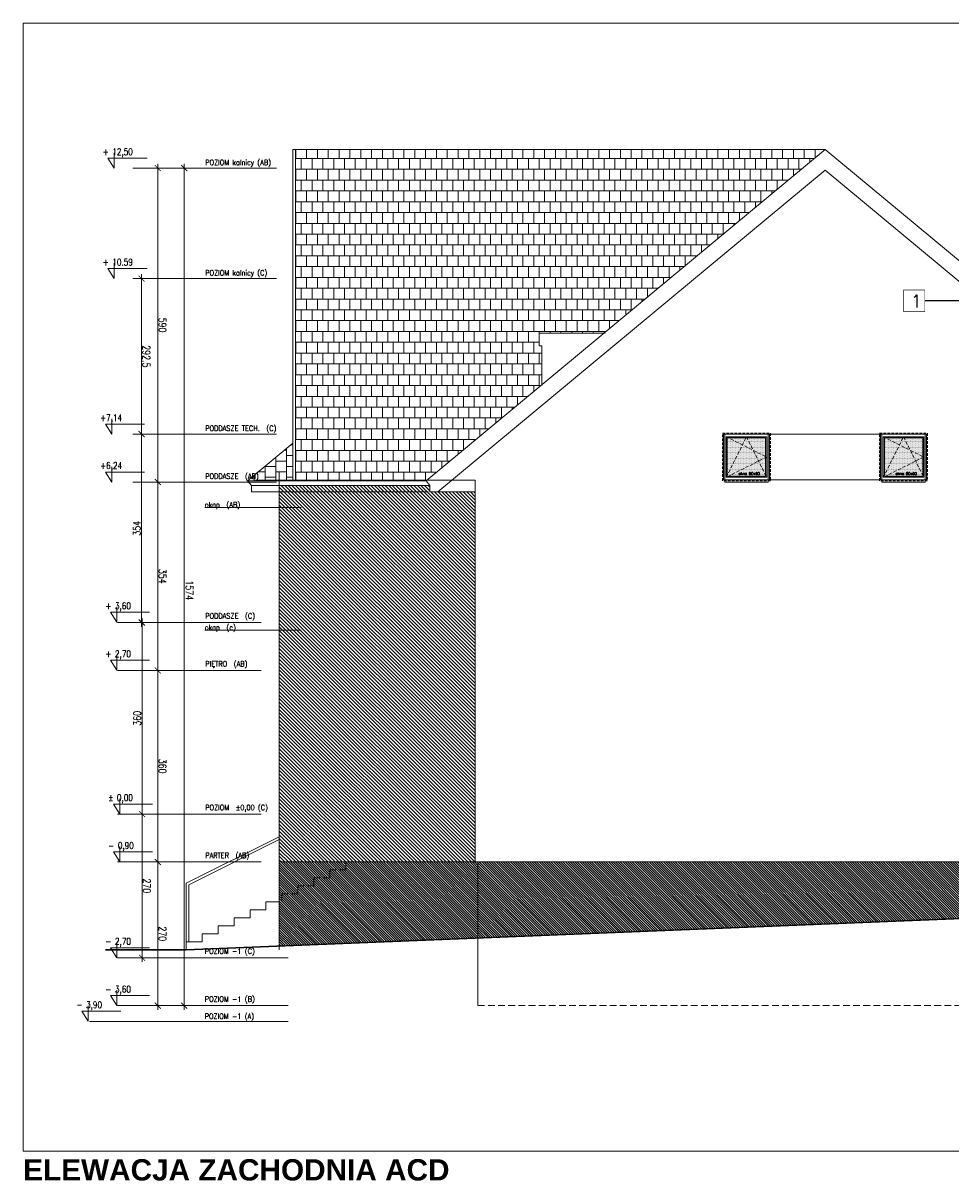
# Model space of a CAD drawing. Header units: millimetres. Extents: x 23192 to 177760, y -399809 to -79279.
# Tile 55 of 256: x 68230 to 69973, y -238914 to -236738. Entities that reach past the tile are written whole.
import ezdxf

# ---------------------------------------------------------------- set-up
doc = ezdxf.new("R2010")
doc.units = ezdxf.units.MM
for name, pattern in [('CACHE', [9.525, 6.35, -3.175]), ('CARKOVANA', [7.5, 5, -2.5]), ('HIDDEN', [9.525, 6.35, -3.175])]:
    doc.linetypes.add(name, pattern=pattern)
doc.layers.get('0').update_dxf_attribs({"lineweight": 0})
for name, color, linetype, lineweight in [('! opisy okien elewacja', 7, 'Continuous', 0), ('!! 0_ Istn-okna', 6, 'Continuous', 13), ('!! 0_ Istn-sciany', 3, 'Continuous', 30), ('!! 0_ Opis', 8, 'Continuous', 13), ('!! 0_ WIDOK ELEWACJA', 4, 'Continuous', 0), ('!! 0_Istn-cienka', 4, 'Continuous', 9), ('!! 1_Hatch dach', 252, 'Continuous', 5), ('!! 2_NOWE OKNA WIDOk - remont', 140, 'Continuous', 5), ('!! 2_TYNK OBRYS', 252, 'Continuous', 13), ('0-rzedne-blok', 62, 'Continuous', 13)]:
    doc.layers.add(name, color=color, linetype=linetype, lineweight=lineweight)
doc.layers.add('!! 0_bloki rzędnych', color=7, linetype='Continuous', lineweight=0, plot=False)
doc.layers.add('ND', color=240, linetype='Continuous', lineweight=0, plot=False)
doc.layers.add('!! 1_ELEWACJA KOLOR', color=7, linetype='Continuous', lineweight=13, true_color=0x6888bb)
doc.layers.add('!! 2_ELEWACJA COKÓŁ', color=9, linetype='Continuous', lineweight=13, true_color=0x808080)
doc.layers.add('!!_1  OPISY ELEWACJE', color=250, linetype='Continuous')
doc.styles.add('DEUTSCH', font='SIMPLEX8')
doc.styles.add('SIMPLEX', font='simplex.shx', dxfattribs={"width": 0.77})
doc.styles.add('STYLE10', font='arialbd.ttf')
doc.styles.add('TXT', font='simplex.shx')
doc.dimstyles.new('OL PB 100', dxfattribs={"dimscale": 4, "dimtxt": 3.5, "dimasz": 0.2, "dimexe": 10, "dimexo": 10, "dimgap": 0.5, "dimtad": 1, "dimdec": 1, "dimrnd": 0.5, "dimzin": 9, "dimdsep": 46, "dimtxsty": 'SIMPLEX', "dimblk": 'thick_MSz', "dimcen": 0.05, "dimdle": 8, "dimse1": 1, "dimse2": 1, "dimclrd": 256, "dimclre": 256, "dimclrt": 3, "dimadec": 1, "dimazin": 2, "dimtfac": 1, "dimtdec": 1, "dimtix": 1, "dimtofl": 0, "dimtmove": 2, "dimatfit": 3, "dimldrblk": 'thick_MSz', "dimfxl": 10, "dimfxlon": 1, "dimtolj": 1, "dimlwd": -1, "dimlwe": -1, "dimarcsym": 0})
pattern_1 = [(135, (-125229.0226, -283999.89), (-2.24506403, -2.24506403), [])]

# ---------------------------------------------------------------- blocks, each defined once
blk = doc.blocks.new('thick_MSz')
for p, q in [((-10, 0), (10, 0)), ((0, 15), (0, -15))]:
    blk.add_line(p, q)
at = {"const_width": 2, "elevation": 2}
blk.add_lwpolyline([(-7.1, -7.1), (7.1, 7.1)], dxfattribs=at)
blk = doc.blocks.new('*D3823')
at = {"layer": 'DEFPOINTS', "color": 0, "ltscale": 100, "transparency": 16777216}
for p in [(15576.3, 8739.9), (15576.3, 8648.5), (15846.3, 8648.5)]:
    blk.add_point(p, dxfattribs=at)
at = {"layer": 'ND', "ltscale": 100, "transparency": 16777216}
blk.add_line((15845.5, 8739.9), (15577.1, 8739.9), dxfattribs=at)
at = {"layer": 'ND', "ltscale": 100, "transparency": 16777216, "xscale": 0.8, "yscale": 0.8, "zscale": 0.8}
for p, rotation in [((15576.3, 8739.9), 180.0000000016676), ((15846.3, 8739.9), 1.667546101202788e-09)]:
    blk.add_blockref('thick_MSz', p, dxfattribs=dict(at, rotation=rotation))
at = {"layer": 'ND', "color": 3, "ltscale": 100, "transparency": 16777216, "insert": (15711.3, 8748.9), "char_height": 14, "attachment_point": 5, "rotation": 0, "style": 'SIMPLEX'}
blk.add_mtext('\\A1;270', dxfattribs=at)
blk = doc.blocks.new('D_kota')
for p, q in [((8.7, 0), (8.7, 23)), ((-0.8, 15), (8.7, 15)), ((8.7, 0), (-0.8, 15))]:
    blk.add_line(p, q)
blk.add_lwpolyline([(-0.8, 15), (57.9, 15)])
at = {"style": 'DEUTSCH', "width": 0.8}
blk.add_attdef('POZ.ARCH', (7.3, 19.7), '', height=10, dxfattribs=at)
blk = doc.blocks.new('*D3824')
at = {"layer": 'DEFPOINTS', "color": 0, "ltscale": 100, "transparency": 16777216}
for p in [(15846.3, 8789.5), (14272.3, 8752.2), (15846.3, 8606.6)]:
    blk.add_point(p, dxfattribs=at)
at = {"layer": 'ND', "ltscale": 100, "transparency": 16777216}
blk.add_line((14273.1, 8789.5), (15845.5, 8789.5), dxfattribs=at)
at = {"layer": 'ND', "ltscale": 100, "transparency": 16777216, "xscale": 0.8, "yscale": 0.8, "zscale": 0.8}
for p, rotation in [((14272.3, 8789.5), 180.0000000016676), ((15846.3, 8789.5), 1.667517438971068e-09)]:
    blk.add_blockref('thick_MSz', p, dxfattribs=dict(at, rotation=rotation))
at = {"layer": 'ND', "color": 3, "ltscale": 100, "transparency": 16777216, "insert": (15065.7, 8799.5), "char_height": 14, "attachment_point": 5, "rotation": 0, "style": 'SIMPLEX'}
blk.add_mtext('\\A1;1574', dxfattribs=at)
blk = doc.blocks.new('*D3825')
at = {"layer": 'DEFPOINTS', "color": 0, "ltscale": 100, "transparency": 16777216}
for p in [(15216.3, 8739.9), (15216.3, 8648.5), (15576.3, 8648.5)]:
    blk.add_point(p, dxfattribs=at)
at = {"layer": 'ND', "ltscale": 100, "transparency": 16777216}
blk.add_line((15575.5, 8739.9), (15217.1, 8739.9), dxfattribs=at)
at = {"layer": 'ND', "ltscale": 100, "transparency": 16777216, "xscale": 0.8, "yscale": 0.8, "zscale": 0.8}
for p, rotation in [((15216.3, 8739.9), 180.0000000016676), ((15576.3, 8739.9), 1.667546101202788e-09)]:
    blk.add_blockref('thick_MSz', p, dxfattribs=dict(at, rotation=rotation))
at = {"layer": 'ND', "color": 3, "ltscale": 100, "transparency": 16777216, "insert": (15396.3, 8748.9), "char_height": 14, "attachment_point": 5, "rotation": 0, "style": 'SIMPLEX'}
blk.add_mtext('\\A1;360', dxfattribs=at)
blk = doc.blocks.new('*D3826')
at = {"layer": 'DEFPOINTS', "color": 0, "ltscale": 100, "transparency": 16777216}
for p in [(14862.3, 8739.9), (14862.3, 8648.6), (15216.3, 8648.5)]:
    blk.add_point(p, dxfattribs=at)
at = {"layer": 'ND', "ltscale": 100, "transparency": 16777216}
blk.add_line((15215.5, 8739.9), (14863.1, 8739.9), dxfattribs=at)
at = {"layer": 'ND', "ltscale": 100, "transparency": 16777216, "xscale": 0.8, "yscale": 0.8, "zscale": 0.8}
for p, rotation in [((14862.3, 8739.9), 180.0000000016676), ((15216.3, 8739.9), 1.667546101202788e-09)]:
    blk.add_blockref('thick_MSz', p, dxfattribs=dict(at, rotation=rotation))
at = {"layer": 'ND', "color": 3, "ltscale": 100, "transparency": 16777216, "insert": (15039.3, 8748.9), "char_height": 14, "attachment_point": 5, "rotation": 0, "style": 'SIMPLEX'}
blk.add_mtext('\\A1;354', dxfattribs=at)
blk = doc.blocks.new('*D3827')
at = {"layer": 'DEFPOINTS', "color": 0, "ltscale": 100, "transparency": 16777216}
for p in [(14272.3, 8739.9), (14272.3, 8693), (14862.3, 8648.6)]:
    blk.add_point(p, dxfattribs=at)
at = {"layer": 'ND', "ltscale": 100, "transparency": 16777216}
blk.add_line((14861.5, 8739.9), (14273.1, 8739.9), dxfattribs=at)
at = {"layer": 'ND', "ltscale": 100, "transparency": 16777216, "xscale": 0.8, "yscale": 0.8, "zscale": 0.8}
for p, rotation in [((14272.3, 8739.9), 180.0000000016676), ((14862.3, 8739.9), 1.667546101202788e-09)]:
    blk.add_blockref('thick_MSz', p, dxfattribs=dict(at, rotation=rotation))
at = {"layer": 'ND', "color": 3, "ltscale": 100, "transparency": 16777216, "insert": (14567.3, 8748.9), "char_height": 14, "attachment_point": 5, "rotation": 0, "style": 'SIMPLEX'}
blk.add_mtext('\\A1;590', dxfattribs=at)
blk = doc.blocks.new('*D3828')
at = {"layer": 'DEFPOINTS', "color": 0, "ltscale": 100, "transparency": 16777216}
for p in [(15486.3, 8710.4), (15486.3, 8648.5), (15756.3, 8648.5)]:
    blk.add_point(p, dxfattribs=at)
at = {"layer": 'ND', "ltscale": 100, "transparency": 16777216}
blk.add_line((15755.5, 8710.4), (15487.1, 8710.4), dxfattribs=at)
at = {"layer": 'ND', "ltscale": 100, "transparency": 16777216, "xscale": 0.8, "yscale": 0.8, "zscale": 0.8}
for p, rotation in [((15486.3, 8710.4), 180.0000000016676), ((15756.3, 8710.4), 1.667546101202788e-09)]:
    blk.add_blockref('thick_MSz', p, dxfattribs=dict(at, rotation=rotation))
at = {"layer": 'ND', "color": 3, "ltscale": 100, "transparency": 16777216, "insert": (15621.3, 8719.4), "char_height": 14, "attachment_point": 5, "rotation": 0, "style": 'SIMPLEX'}
blk.add_mtext('\\A1;270', dxfattribs=at)
blk = doc.blocks.new('*D3829')
at = {"layer": 'DEFPOINTS', "color": 0, "ltscale": 100, "transparency": 16777216}
for p in [(15126.3, 8710.4), (15126.3, 8648.5), (15486.3, 8648.5)]:
    blk.add_point(p, dxfattribs=at)
at = {"layer": 'ND', "ltscale": 100, "transparency": 16777216}
blk.add_line((15485.5, 8710.4), (15127.1, 8710.4), dxfattribs=at)
at = {"layer": 'ND', "ltscale": 100, "transparency": 16777216, "xscale": 0.8, "yscale": 0.8, "zscale": 0.8, "rotation": 180}
blk.add_blockref('thick_MSz', (15126.3, 8710.4), dxfattribs=at)
at = {"layer": 'ND', "ltscale": 100, "transparency": 16777216, "xscale": 0.8, "yscale": 0.8, "zscale": 0.8}
blk.add_blockref('thick_MSz', (15486.3, 8710.4), dxfattribs=at)
at = {"layer": 'ND', "color": 3, "ltscale": 100, "transparency": 16777216, "insert": (15306.3, 8701.4), "char_height": 14, "attachment_point": 5, "rotation": 180, "style": 'SIMPLEX'}
blk.add_mtext('\\A1;360', dxfattribs=at)
blk = doc.blocks.new('*D3821')
at = {"layer": 'DEFPOINTS', "color": 0, "ltscale": 100, "transparency": 16777216}
for p in [(14772.3, 8709.4), (14772.3, 8648.5), (15126.3, 8648.5)]:
    blk.add_point(p, dxfattribs=at)
at = {"layer": 'ND', "ltscale": 100, "transparency": 16777216}
blk.add_line((15125.5, 8709.4), (14773.1, 8709.4), dxfattribs=at)
at = {"layer": 'ND', "ltscale": 100, "transparency": 16777216, "xscale": 0.8, "yscale": 0.8, "zscale": 0.8, "rotation": 180}
blk.add_blockref('thick_MSz', (14772.3, 8709.4), dxfattribs=at)
at = {"layer": 'ND', "ltscale": 100, "transparency": 16777216, "xscale": 0.8, "yscale": 0.8, "zscale": 0.8}
blk.add_blockref('thick_MSz', (15126.3, 8709.4), dxfattribs=at)
at = {"layer": 'ND', "color": 3, "ltscale": 100, "transparency": 16777216, "insert": (14949.3, 8700.4), "char_height": 14, "attachment_point": 5, "rotation": 180, "style": 'SIMPLEX'}
blk.add_mtext('\\A1;354', dxfattribs=at)
blk = doc.blocks.new('*D3822')
at = {"layer": 'DEFPOINTS', "color": 0, "ltscale": 100, "transparency": 16777216}
for p in [(14479.8, 8709.4), (14479.8, 8593.5), (14772.3, 8593.5)]:
    blk.add_point(p, dxfattribs=at)
at = {"layer": 'ND', "ltscale": 100, "transparency": 16777216}
blk.add_line((14771.5, 8709.4), (14480.6, 8709.4), dxfattribs=at)
at = {"layer": 'ND', "ltscale": 100, "transparency": 16777216, "xscale": 0.8, "yscale": 0.8, "zscale": 0.8, "rotation": 180}
blk.add_blockref('thick_MSz', (14479.8, 8709.4), dxfattribs=at)
at = {"layer": 'ND', "ltscale": 100, "transparency": 16777216, "xscale": 0.8, "yscale": 0.8, "zscale": 0.8}
blk.add_blockref('thick_MSz', (14772.3, 8709.4), dxfattribs=at)
at = {"layer": 'ND', "color": 3, "ltscale": 100, "transparency": 16777216, "insert": (14626.1, 8718.4), "char_height": 14, "attachment_point": 5, "style": 'SIMPLEX'}
blk.add_mtext('\\A1;292.5', dxfattribs=at)
blk = doc.blocks.new('okno 90x90')
at = {"layer": '!! 1_Hatch dach', "true_color": 0x575757}
h = blk.add_hatch(dxfattribs=at)
h.set_pattern_fill('DOTS', color=251)
h.set_pattern_definition([(0, (-9634.3096, -11214.1331), (0.79375, 1.5875), [0, -1.5875])])
h.paths.add_polyline_path([(7, 79), (79, 79), (79, 7), (7, 7)])
at = {"layer": '!! 0_ Istn-okna', "linetype": 'CARKOVANA', "lineweight": 5}
blk.add_lwpolyline([(-2, 88), (88, 88), (88, -2), (-2, -2)], close=True, dxfattribs=at)
at = {"layer": '!! 0_ Istn-okna'}
for points in [[(0, 86), (86, 86), (86, 0), (0, 0)], [(5, 81), (81, 81), (81, 5), (5, 5)], [(7, 79), (79, 79), (79, 7), (7, 7)]]:
    blk.add_lwpolyline(points, close=True, dxfattribs=at)
at = {"layer": '!! 1_Hatch dach', "color": 251, "linetype": 'CACHE', "true_color": 0x575757}
for points in [[(5, 5), (43, 81), (81, 5)], [(5, 81), (81, 43), (5, 5)]]:
    blk.add_lwpolyline(points, dxfattribs=at)
at = {"insert": (28.1, 14.4), "char_height": 5, "attachment_point": 1, "style": 'TXT'}
blk.add_mtext_dynamic_manual_height_columns('okno 90x90', width=52.63, gutter_width=75, heights=[0], dxfattribs=at)
blk = doc.blocks.new('POZIOMY BLOK')
for p, q in [((14909.91, 9009.49), (14909.91, 8828.06)), ((15140.67, 9009.49), (15140.67, 8828.06)), ((15756.32, 8984.49), (15756.32, 8664.25)), ((15846.32, 8984.49), (15846.32, 8664.25)), ((15876.32, 8984.49), (15876.32, 8664.25)), ((14272.32, 8962.8), (14272.32, 8693.05)), ((14479.8, 8962.8), (14479.8, 8693.05)), ((14772.32, 8962.8), (14772.32, 8693.05)), ((14862.32, 8962.8), (14862.32, 8693.05)), ((15126.32, 8934), (15126.32, 8664.25)), ((15216.32, 8934), (15216.32, 8664.25)), ((15486.32, 8934), (15486.32, 8664.25)), ((15576.32, 8934), (15576.32, 8664.25)), ((15876.32, 8682.25), (15876.32, 8611.49))]:
    blk.add_line(p, q)
at = {"layer": '0-rzedne-blok'}
ref = blk.add_blockref('D_kota', (15486.32, 8657.67), dxfattribs=dict(at, xscale=1.250000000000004, yscale=1.250000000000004, zscale=1.250000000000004, rotation=90))
ref.add_attrib('POZ.ARCH', '%%p 0,00  ', (15461.74, 8646.85), dxfattribs={"layer": '0', "height": 12.5, "rotation": 90, "style": 'DEUTSCH', "width": 0.8})
ref = blk.add_blockref('D_kota', (15576.32, 8657.67), dxfattribs=dict(at, xscale=1.250000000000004, yscale=1.250000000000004, zscale=1.250000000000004, rotation=90))
ref.add_attrib('POZ.ARCH', '- 0,90  ', (15551.74, 8646.85), dxfattribs={"layer": '0', "height": 12.5, "rotation": 90, "style": 'DEUTSCH', "width": 0.8})
ref = blk.add_blockref('D_kota', (14272.32, 8647.32), dxfattribs=dict(at, xscale=1.250000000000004, yscale=1.250000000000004, zscale=1.250000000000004, rotation=90))
ref.add_attrib('POZ.ARCH', '+ 12,50', (14247.74, 8636.49), dxfattribs={"layer": '0', "height": 12.5, "rotation": 90, "style": 'DEUTSCH', "width": 0.8})
ref = blk.add_blockref('D_kota', (14479.8, 8647.32), dxfattribs=dict(at, xscale=1.250000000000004, yscale=1.250000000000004, zscale=1.250000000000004, rotation=90))
ref.add_attrib('POZ.ARCH', '+ 10.59', (14455.22, 8636.49), dxfattribs={"layer": '0', "height": 12.5, "rotation": 90, "style": 'DEUTSCH', "width": 0.8})
ref = blk.add_blockref('D_kota', (14772.32, 8642.51), dxfattribs=dict(at, xscale=1.250000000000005, yscale=1.250000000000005, zscale=1.250000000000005, rotation=90))
ref.add_attrib('POZ.ARCH', '+7,14', (14747.74, 8631.68), dxfattribs={"layer": '0', "height": 12.5, "rotation": 90, "style": 'DEUTSCH', "width": 0.8})
ref = blk.add_blockref('D_kota', (14862.32, 8642.51), dxfattribs=dict(at, xscale=1.250000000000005, yscale=1.250000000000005, zscale=1.250000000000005, rotation=90))
ref.add_attrib('POZ.ARCH', '+6,24', (14837.74, 8631.68), dxfattribs={"layer": '0', "height": 12.5, "rotation": 90, "style": 'DEUTSCH', "width": 0.8})
ref = blk.add_blockref('D_kota', (15125.85, 8652.26), dxfattribs=dict(at, xscale=1.250000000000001, yscale=1.250000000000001, zscale=1.250000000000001, rotation=89.99999992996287))
ref.add_attrib('POZ.ARCH', '+ 3,60', (15101.27, 8641.44), dxfattribs={"layer": '0', "height": 12.5, "rotation": 90, "style": 'DEUTSCH', "width": 0.8})
ref = blk.add_blockref('D_kota', (15215.85, 8652.26), dxfattribs=dict(at, xscale=1.250000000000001, yscale=1.250000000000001, zscale=1.250000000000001, rotation=89.99999992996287))
ref.add_attrib('POZ.ARCH', '+ 2,70', (15191.27, 8641.44), dxfattribs={"layer": '0', "height": 12.5, "rotation": 90, "style": 'DEUTSCH', "width": 0.8})
ref = blk.add_blockref('D_kota', (15756.32, 8652.26), dxfattribs=dict(at, xscale=1.250000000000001, yscale=1.250000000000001, zscale=1.250000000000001, rotation=89.99999992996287))
ref.add_attrib('POZ.ARCH', '- 2,70', (15731.74, 8641.44), dxfattribs={"layer": '0', "height": 12.5, "rotation": 90, "style": 'DEUTSCH', "width": 0.8})
ref = blk.add_blockref('D_kota', (15846.32, 8652.26), dxfattribs=dict(at, xscale=1.250000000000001, yscale=1.250000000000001, zscale=1.250000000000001, rotation=89.99999992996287))
ref.add_attrib('POZ.ARCH', '- 3,60', (15821.74, 8641.44), dxfattribs={"layer": '0', "height": 12.5, "rotation": 90, "style": 'DEUTSCH', "width": 0.8})
ref = blk.add_blockref('D_kota', (15875.5, 8597.99), dxfattribs=dict(at, xscale=1.250000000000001, yscale=1.250000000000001, zscale=1.250000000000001, rotation=89.99999992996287))
ref.add_attrib('POZ.ARCH', '- 3,90', (15850.92, 8587.16), dxfattribs={"layer": '0', "height": 12.5, "rotation": 90, "style": 'DEUTSCH', "width": 0.8})
at = {"style": 'SIMPLEX', "width": 0.77}
for s, p in [('POZIOM kalnicy (AB)', (14266.63, 8829.03, -0.04)), ('POZIOM kalnicy (C)', (14474.11, 8829.03, -0.04)), ('PODDASZE TECH.  (C)', (14766.35, 8829.03, -0.04)), ('PODDASZE  (AB)', (14856.35, 8829.03, -0.04)), ('PODDASZE  (C)', (15118.99, 8829.03, -0.04)), ('POZIOM  %%P0,00 (C)', (15478.99, 8829.03, -0.04)), ('PIĘTRO  (AB)', (15208.99, 8829.03, -0.04)), ('PARTER  (AB)', (15568.99, 8829.03, -0.04)), ('POZIOM -1 (C)', (15748.99, 8828.23, -0.04)), ('POZIOM -1 (B)', (15838.99, 8828.23, -0.04)), ('POZIOM -1 (A)', (15871.38, 8827.97, -0.04)), ('okap  (AB)', (14909.91, 8828.06)), ('okap  (c)', (15140.67, 8828.06))]:
    blk.add_text(s, height=10, rotation=90, dxfattribs=at).set_placement(p)
at = {"layer": 'ND', "ltscale": 100}
dim = blk.add_linear_dim(base=(15846.32, 8789.48), p1=(14272.32, 8752.23), p2=(15846.32, 8606.6), angle=180, dimstyle='OL PB 100', dxfattribs=at)
dim.commit()
dim.dimension.update_dxf_attribs({"geometry": '*D3824', "text_midpoint": (15065.71, 8799.48), "dimtype": 160})
for base, p1, p2, picture, middle in [((14272.32, 8739.89), (14862.32, 8648.65), (14272.32, 8693.05), '*D3827', (14567.32, 8748.89)), ((14862.32, 8739.89), (15216.32, 8648.52), (14862.32, 8648.65), '*D3826', (15039.32, 8748.89)), ((15216.32, 8739.89), (15576.32, 8648.52), (15216.32, 8648.52), '*D3825', (15396.32, 8748.89)), ((15576.32, 8739.89), (15846.32, 8648.52), (15576.32, 8648.52), '*D3823', (15711.32, 8748.89)), ((15486.32, 8710.39), (15756.32, 8648.52), (15486.32, 8648.52), '*D3828', (15621.32, 8719.39)), ((14772.32, 8709.43), (15126.32, 8648.52), (14772.32, 8648.52), '*D3821', (14949.32, 8700.43)), ((15126.32, 8710.39), (15486.32, 8648.52), (15126.32, 8648.52), '*D3829', (15306.32, 8701.39))]:
    dim = blk.add_linear_dim(base=base, p1=p1, p2=p2, angle=180, dimstyle='OL PB 100', dxfattribs=at)
    dim.commit()
    dim.dimension.update_dxf_attribs({"geometry": picture, "text_midpoint": middle})
dim = blk.add_linear_dim(base=(14479.8, 8709.43), p1=(14772.32, 8593.49), p2=(14479.8, 8593.49), dimstyle='OL PB 100', dxfattribs=at)
dim.commit()
dim.dimension.update_dxf_attribs({"geometry": '*D3822', "text_midpoint": (14626.06, 8718.43)})

msp = doc.modelspace()

# ---------------------------------------------------------------- hatches: boundary and pattern name
at = {"layer": '!! 1_ELEWACJA KOLOR', "true_color": 0xa78758}
h = msp.add_hatch(dxfattribs=at)
h.set_pattern_fill('ANSI31', color=45, scale=1.5, angle=-90)
h.paths.add_polyline_path([(68711.56575, -238314.26576), (69079.56575, -238314.26576), (69079.56575, -237618.65447), (68994.56575, -237618.65447), (68994.56575, -237606.66587), (68711.56575, -237606.66587)])
h.paths.add_polyline_path([(68568.51869, -238224.39481), (68721.58418, -238224.39481), (68721.58418, -238200.78362), (68568.51869, -238200.78362)], flags=9)
at = {"layer": '!! 1_Hatch dach', "true_color": 0x990000}
h = msp.add_hatch(dxfattribs=at)
h.set_pattern_fill('AR-B88', color=14, scale=0.1, angle=180)
h.paths.add_polyline_path([(68742.11686, -236975.2456), (68742.11686, -237596.76576), (68988.87118, -237596.76576), (69204.97763, -237417.24759), (69204.97763, -237344.2456), (69199.97763, -237344.2456), (69199.97763, -237320.15319), (69321.86121, -237320.15319), (69737.06575, -236975.2456)])
h.paths.add_polyline_path([(68568.51869, -237511.7517), (68756.14352, -237511.7517), (68756.14352, -237488.14051), (68568.51869, -237488.14051)], flags=9)
at = {"layer": '!! 1_Hatch dach'}
h = msp.add_hatch(dxfattribs=at)
h.set_pattern_fill('AR-B88', color=8, scale=0.1, angle=90)
h.set_pattern_definition([(90, (-125229.023, -305134.914), (-20.32, 1e-15), []), (180, (-125229.023, -305134.914), (-20.32, -10.16), [20.32, -20.32])])
h.paths.add_polyline_path([(68737.11686, -237527.24124), (68737.11686, -237598.02207), (68651.90993, -237598.02207)])
at = {"layer": '!! 2_ELEWACJA COKÓŁ', "true_color": 0x2b2b2c}
h = msp.add_hatch(dxfattribs=at)
h.set_pattern_fill('ANSI31', color=250, angle=90)
h.set_pattern_definition(pattern_1)
h.paths.add_polyline_path([(68711.56575, -238314.26576), (68711.56575, -238472.2093), (69084.56575, -238457.16898), (69084.56575, -238314.26576), (69079.56575, -238314.26576)])
h = msp.add_hatch(dxfattribs=at)
h.set_pattern_fill('ANSI31', color=250, angle=90)
h.set_pattern_definition(pattern_1)
h.paths.add_polyline_path([(69084.56575, -238314.26576), (69084.56575, -238457.16898), (70396.56575, -238404.26576), (70396.56575, -238314.26576)])

# ---------------------------------------------------------------- linework, layer by layer
at = {"layer": '! opisy okien elewacja'}
for points in [[(68230.46845, -238857.59214), (68230.46845, -236737.82104), (75114.13549, -236737.82104), (75114.13549, -238857.59214)], [(68737.11686, -237527.24124), (68737.11686, -237598.02207), (68651.90993, -237598.02207)]]:
    msp.add_lwpolyline(points, close=True, dxfattribs=at)
msp.add_lwpolyline([(68987.35881, -237598.02207), (68987.35881, -237598.02207)], dxfattribs=at)
at = {"layer": '!! 0_ Istn-sciany'}
msp.add_lwpolyline([(70396.56575, -238404.26576), (68536.56575, -238479.26576), (68384.9187, -238479.26576)], dxfattribs=at)
at = {"layer": '!! 0_ WIDOK ELEWACJA'}
for points in [[(68737.11686, -237598.02207), (68737.11686, -236975.2456)], [(69737.06575, -236975.2456), (68737.11686, -236975.2456)], [(68742.11686, -237598.02207), (68742.11686, -236975.2456)], [(68987.35881, -237598.02207), (69737.06575, -236975.2456)], [(68987.35881, -237598.02207), (69737.06575, -236975.2456)], [(70486.77269, -237598.02207), (69737.06575, -236975.2456)], [(69009.47069, -237618.65447), (69737.06575, -237014.24619)], [(70464.66081, -237618.65447), (69737.06575, -237014.24619)], [(69323.3928, -237320.15319), (69199.97763, -237320.15319), (69199.97763, -237344.2456), (69204.97763, -237344.2456), (69204.97763, -237418.88406)], [(68651.90993, -237598.02207), (68737.11686, -237527.24124)], [(68711.56575, -237580.5451), (68711.56575, -238479.26576)], [(68651.90993, -237598.02207), (68659.11686, -237606.66587), (68659.11686, -237618.65447), (68990.86988, -237618.65447)], [(68651.90993, -237598.02207), (68987.35881, -237598.02207)], [(68659.11686, -237606.66587), (68994.56575, -237606.66587)], [(68666.56575, -237596.76576), (69079.56575, -237596.76576)], [(68987.35881, -237598.02207), (68994.56575, -237606.66587), (68994.56575, -237618.65447), (69079.56575, -237618.65447)], [(68987.35881, -237598.02207), (68994.56575, -237606.66587), (68994.56575, -237618.65447), (69079.56575, -237618.65447)], [(69079.56575, -237596.76576), (69079.56575, -238314.26576)], [(68711.56575, -238266.76576), (68536.56575, -238354.26576)], [(68711.56575, -238272.35593), (68541.56575, -238357.35593)], [(69079.56575, -238314.26576), (68711.56575, -238314.26576)], [(69079.56575, -238314.26576), (70401.56575, -238314.26576)], [(69084.56575, -238314.26576), (69084.56575, -238584.26576)], [(68536.56575, -238464.26576), (68536.56575, -238354.26576)], [(68541.56575, -238464.26576), (68541.56575, -238357.35593)], [(68711.56575, -238389.26576), (68686.56575, -238389.26576), (68686.56575, -238404.26576), (68656.56575, -238404.26576), (68656.56575, -238419.26576), (68626.56575, -238419.26576), (68626.56575, -238434.26576), (68596.56575, -238434.26576), (68596.56575, -238449.26576), (68566.56575, -238449.26576), (68566.56575, -238464.26576), (68536.56575, -238464.26576), (68536.56575, -238479.26576)]]:
    msp.add_lwpolyline(points, dxfattribs=at)
for points in [[(69548.56575, -237510.26576), (69629.56575, -237510.26576), (69629.56575, -237600.26576), (69548.56575, -237600.26576)], [(69843.56575, -237510.26576), (69924.56575, -237510.26576), (69924.56575, -237600.26576), (69843.56575, -237600.26576)]]:
    msp.add_lwpolyline(points, close=True, dxfattribs=at)
at = {"layer": '!! 0_Istn-cienka', "linetype": 'HIDDEN', "ltscale": 2}
for points in [[(68836.56575, -238314.26576), (68836.56575, -238329.26576), (68806.56575, -238329.26576), (68806.56575, -238344.26576), (68776.56575, -238344.26576), (68776.56575, -238359.26576), (68746.56575, -238359.26576), (68746.56575, -238374.26576), (68716.56575, -238374.26576), (68716.56575, -238389.26576)], [(69079.56575, -238314.26576), (68836.56575, -238314.26576)], [(69084.56575, -238584.26576), (70396.56575, -238584.26576)]]:
    msp.add_lwpolyline(points, dxfattribs=at)
at = {"layer": '!! 2_TYNK OBRYS'}
msp.add_lwpolyline([(69632.06575, -237510.26576), (69841.06575, -237510.26576), (69841.06575, -237596.26576), (69632.06575, -237596.26576)], close=True, dxfattribs=at)
at = {"layer": '!!_1  OPISY ELEWACJE', "const_width": 1.2}
msp.add_lwpolyline([(69884.33736, -237280.08394), (69884.33736, -237239.53916), (69924.0517, -237239.53916), (69924.0517, -237280.08394)], close=True, dxfattribs=at)
msp.add_lwpolyline([(69884.33736, -237280.08394), (69884.33736, -237239.53916), (69924.0517, -237239.53916), (69924.0517, -237280.08394)], close=True, dxfattribs=at)
at = {"layer": '!!_1  OPISY ELEWACJE'}
msp.add_lwpolyline([(70236.98744, -237259.81155), (69924.0517, -237259.81155)], dxfattribs=at)

# ---------------------------------------------------------------- block references
at = {"layer": '!! 0_bloki rzędnych', "linetype": 'Continuous', "rotation": 269.9999999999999}
msp.add_blockref('POZIOMY BLOK', (59743.42605, -222737.94325), dxfattribs=at)
at = {"layer": '!! 2_NOWE OKNA WIDOk - remont'}
for p in [(69546.06575, -237596.26576), (69841.06575, -237596.26576)]:
    msp.add_blockref('okno 90x90', p, dxfattribs=at)

# ---------------------------------------------------------------- texts
at = {"layer": '!! 0_ Opis', "insert": (68230.46845, -238872.87788), "char_height": 40, "attachment_point": 1, "style": 'STYLE10'}
msp.add_mtext_dynamic_manual_height_columns('ELEWACJA ZACHODNIA ACD', width=4411.4728324, gutter_width=75, heights=[0], dxfattribs=at)
at = {"layer": '!!_1  OPISY ELEWACJE', "insert": (69898.03928, -237248.20778), "char_height": 24, "attachment_point": 1, "style": 'TXT'}
msp.add_mtext_dynamic_manual_height_columns('1', width=40.5447886, gutter_width=90, heights=[0], dxfattribs=at)

doc.saveas('drawing.dxf')
